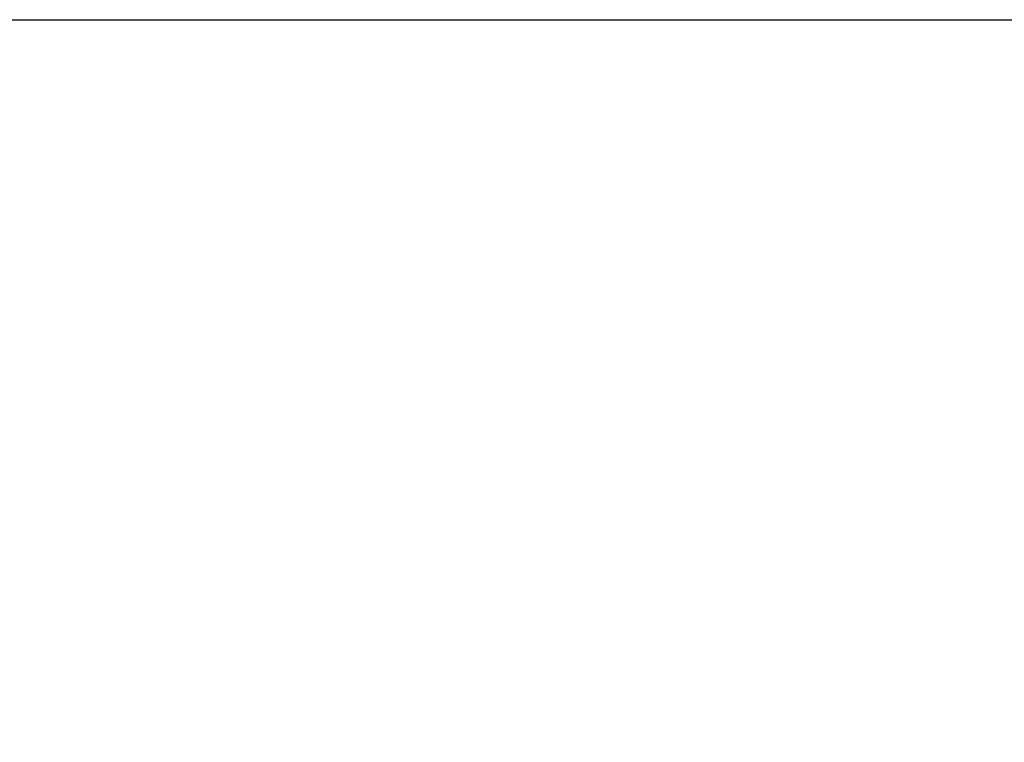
# Model space of a CAD drawing. Header units: millimetres. Extents: x 15 to 2005, y -26 to 622.
# Tile 227 of 256: x 86.7181 to 86.7538, y -11.5194 to -11.4932. Entities that reach past the tile are written whole.
import ezdxf

# ---------------------------------------------------------------- set-up
doc = ezdxf.new("R2010")
doc.units = ezdxf.units.MM

# ---------------------------------------------------------------- blocks, each defined once
blk = doc.blocks.new('SG')
at = {"color": 7, "linetype": 'Continuous'}
blk.add_open_spline([(86.639509, -11.493162), (86.640915, -11.493172), (86.642328, -11.493202), (86.643749, -11.493252), (86.645177, -11.493323), (86.646611, -11.493415), (86.648052, -11.493528), (86.649498, -11.493663), (86.650949, -11.493819), (86.652406, -11.493998), (86.653866, -11.494198), (86.655331, -11.494422), (86.656799, -11.494669), (86.65827, -11.494938), (86.659744, -11.495231), (86.66122, -11.495548), (86.662696, -11.495888), (86.664174, -11.496252), (86.665653, -11.49664), (86.667131, -11.497053), (86.668608, -11.49749), (86.670084, -11.497951), (86.671558, -11.498437), (86.673029, -11.498948), (86.674497, -11.499483), (86.675962, -11.500043), (86.677423, -11.500628), (86.678878, -11.501238), (86.680328, -11.501873), (86.681772, -11.502532), (86.683209, -11.503216), (86.684639, -11.503925), (86.686061, -11.504658), (86.687474, -11.505416), (86.688878, -11.506198), (86.690272, -11.507005), (86.691655, -11.507835), (86.693028, -11.508689), (86.694389, -11.509567), (86.695738, -11.510468), (86.697074, -11.511392), (86.698396, -11.512339), (86.699704, -11.513309), (86.700998, -11.514301), (86.702277, -11.515315), (86.70354, -11.51635), (86.704786, -11.517407), (86.706016, -11.518484), (86.707229, -11.519582), (86.708424, -11.5207), (86.7096, -11.521837), (86.710758, -11.522994), (86.711896, -11.524169), (86.713015, -11.525362), (86.714114, -11.526573), (86.715192, -11.527801), (86.716249, -11.529046), (86.717285, -11.530307), (86.7183, -11.531583), (86.719292, -11.532874), (86.720262, -11.53418), (86.72121, -11.535499), (86.722134, -11.536832), (86.723036, -11.538177), (86.723914, -11.539535), (86.724768, -11.540904), (86.725598, -11.542284), (86.726405, -11.543674), (86.727187, -11.545074), (86.727945, -11.546482), (86.728679, -11.5479), (86.729388, -11.549324), (86.730073, -11.550757), (86.730733, -11.552195), (86.731368, -11.55364), (86.731978, -11.55509), (86.732564, -11.556545), (86.733125, -11.558003), (86.733661, -11.559466), (86.734172, -11.560931), (86.73466, -11.562399), (86.735122, -11.563868), (86.73556, -11.565339), (86.735974, -11.56681), (86.736364, -11.568281), (86.73673, -11.569752), (86.737073, -11.571222), (86.737391, -11.57269), (86.737686, -11.574156), (86.737958, -11.57562), (86.738208, -11.57708), (86.738434, -11.578537), (86.738638, -11.57999), (86.73882, -11.581439), (86.738979, -11.582882), (86.739118, -11.584321), (86.739234, -11.585753), (86.73933, -11.587179), (86.739405, -11.588599), (86.73946, -11.590012), (86.739494, -11.591417)], degree=1, knots=[0, 0, 0.00905, 0.018152, 0.027304, 0.036507, 0.04576, 0.055062, 0.064412, 0.07381, 0.083256, 0.092749, 0.102287, 0.111871, 0.1215, 0.131172, 0.140887, 0.150645, 0.160443, 0.170283, 0.180161, 0.190079, 0.200034, 0.210025, 0.220052, 0.230114, 0.24021, 0.250338, 0.260497, 0.270686, 0.280905, 0.291152, 0.301425, 0.311724, 0.322047, 0.332394, 0.342762, 0.353151, 0.363558, 0.373984, 0.384427, 0.394885, 0.405356, 0.41584, 0.426336, 0.436841, 0.447355, 0.457875, 0.468401, 0.478932, 0.489465, 0.5, 0.510535, 0.521068, 0.531599, 0.542125, 0.552645, 0.563159, 0.573664, 0.58416, 0.594644, 0.605115, 0.615573, 0.626016, 0.636442, 0.646849, 0.657238, 0.667606, 0.677953, 0.688276, 0.698575, 0.708848, 0.719095, 0.729314, 0.739503, 0.749662, 0.75979, 0.769886, 0.779948, 0.789975, 0.799966, 0.809921, 0.819839, 0.829717, 0.839557, 0.849355, 0.859113, 0.868828, 0.8785, 0.888129, 0.897713, 0.907251, 0.916744, 0.92619, 0.935588, 0.944938, 0.95424, 0.963493, 0.972696, 0.981848, 0.99095, 1, 1], dxfattribs=at)

msp = doc.modelspace()

# ---------------------------------------------------------------- linework, layer by layer
at = {"color": 7, "linetype": 'Continuous'}
msp.add_line((80.996545, -11.493162), (167.966795, -11.493162), dxfattribs=at)
msp.add_arc((86.639509, -11.593162), 0.1, 1, 90, dxfattribs=at)

# ---------------------------------------------------------------- block references
msp.add_blockref('SG', (0, 0))

doc.saveas('drawing.dxf')
